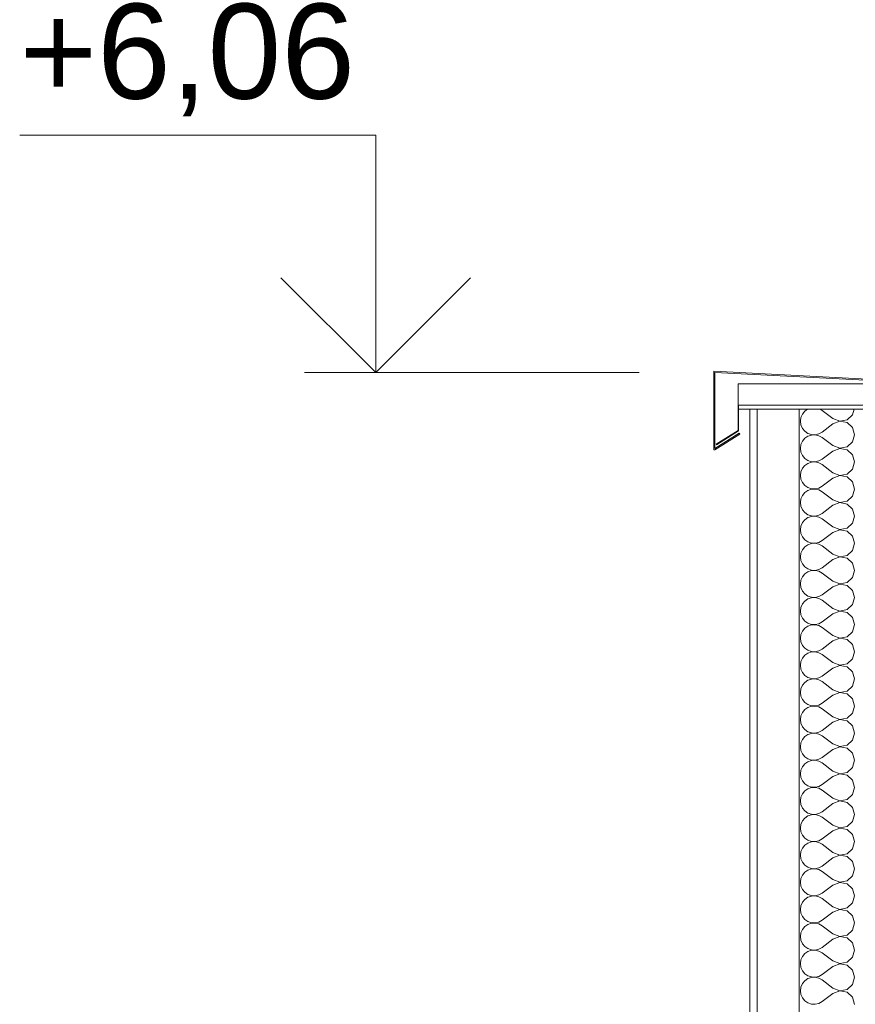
# Model space of a CAD drawing. Header units: millimetres. Extents: x -7244281 to -6598479, y 5719953 to 5938280.
# Tile 35 of 73: x -6718855 to -6716653, y 5732943 to 5735536. Entities that reach past the tile are written whole.
import ezdxf

# ---------------------------------------------------------------- set-up
doc = ezdxf.new("R2010")
doc.units = ezdxf.units.MM
doc.header["$MEASUREMENT"] = 0
doc.set_wipeout_variables(frame=1)
doc.linetypes.add('Wipeout_Contour', pattern=[1000, 0, -1000])
for name, color, linetype, lineweight in [('0_Ном._пера__1', 7, 'Continuous', 0), ('АР-Стены_внешние_.АР_Ном._пера__1', 7, 'Continuous', 0), ('АР-Чертеж-Размеры.АР_Ном._пера__1', 7, 'Continuous', 0)]:
    doc.layers.add(name, color=color, linetype=linetype, lineweight=lineweight)
doc.layers.add('АР-Стены_внешние_.АР', color=7, linetype='Continuous')
doc.layers.add('АР-Чертеж-Размеры.АР', color=7, linetype='Continuous')
doc.styles.add('РЎР“Р•РќР•Р\xa0Р\x98Р\xa0_РЎРўР\x98Р›Р¬_4', font='arial.ttf')

# ---------------------------------------------------------------- blocks, each defined once
blk = doc.blocks.new('*X88', base_point=(-6165324.7, 5728550))
at = {"layer": 'АР-Стены_внешние_.АР_Ном._пера__1', "color": 7, "linetype": 'Continuous', "lineweight": 0}
for p, q in [((-6716778.4, 5734510), (-6716785.8, 5734504.9)), ((-6716740.3, 5734507.1), (-6716745.5, 5734510)), ((-6716659.9, 5734495.5), (-6716655.8, 5734510)), ((-6716796.1, 5734488.3), (-6716797.4, 5734478.5)), ((-6716792.1, 5734497.3), (-6716796.1, 5734488.3)), ((-6716785.8, 5734504.9), (-6716792.1, 5734497.3)), ((-6716711.7, 5734485.7), (-6716740.3, 5734507.1)), ((-6716711.7, 5734485.7), (-6716693.5, 5734478.7)), ((-6716693.5, 5734478.7), (-6716674.3, 5734482.3)), ((-6716674.3, 5734482.3), (-6716659.9, 5734495.5)), ((-6716797.4, 5734478.5), (-6716796.1, 5734468.8)), ((-6716796.1, 5734468.8), (-6716792.1, 5734459.8)), ((-6716792.1, 5734459.8), (-6716785.8, 5734452.2)), ((-6716711.7, 5734471.4), (-6716740.3, 5734450)), ((-6716693.5, 5734478.4), (-6716711.7, 5734471.4)), ((-6716674.3, 5734474.8), (-6716693.5, 5734478.4)), ((-6716659.9, 5734461.6), (-6716674.3, 5734474.8)), ((-6716654.6, 5734442.8), (-6716659.9, 5734461.6)), ((-6716785.8, 5734433.5), (-6716792.1, 5734425.9)), ((-6716785.8, 5734452.2), (-6716777.7, 5734446.6)), ((-6716777.7, 5734439.1), (-6716785.8, 5734433.5)), ((-6716777.7, 5734446.6), (-6716768.4, 5734443.4)), ((-6716768.4, 5734442.2), (-6716777.7, 5734439.1)), ((-6716768.4, 5734443.4), (-6716758.5, 5734443)), ((-6716758.5, 5734442.7), (-6716768.4, 5734442.2)), ((-6716758.5, 5734443), (-6716748.9, 5734445.2)), ((-6716748.9, 5734440.4), (-6716758.5, 5734442.7)), ((-6716748.9, 5734445.2), (-6716740.3, 5734450)), ((-6716740.3, 5734435.7), (-6716748.9, 5734440.4)), ((-6716711.7, 5734414.3), (-6716740.3, 5734435.7)), ((-6716659.9, 5734424), (-6716654.6, 5734442.8)), ((-6716796.1, 5734416.9), (-6716797.4, 5734407.1)), ((-6716797.4, 5734407.1), (-6716796.1, 5734397.3)), ((-6716792.1, 5734425.9), (-6716796.1, 5734416.9)), ((-6716711.7, 5734414.3), (-6716693.5, 5734407.3)), ((-6716693.5, 5734407), (-6716711.7, 5734400)), ((-6716693.5, 5734407.3), (-6716674.3, 5734410.9)), ((-6716674.3, 5734403.3), (-6716693.5, 5734407)), ((-6716674.3, 5734410.9), (-6716659.9, 5734424)), ((-6716796.1, 5734397.3), (-6716792.1, 5734388.3)), ((-6716792.1, 5734388.3), (-6716785.8, 5734380.7)), ((-6716785.8, 5734380.7), (-6716777.7, 5734375.2)), ((-6716748.9, 5734373.8), (-6716740.3, 5734378.5)), ((-6716711.7, 5734400), (-6716740.3, 5734378.5)), ((-6716659.9, 5734390.2), (-6716674.3, 5734403.3)), ((-6716654.6, 5734371.4), (-6716659.9, 5734390.2)), ((-6716792.1, 5734354.5), (-6716796.1, 5734345.4)), ((-6716785.8, 5734362), (-6716792.1, 5734354.5)), ((-6716777.7, 5734367.6), (-6716785.8, 5734362)), ((-6716777.7, 5734375.2), (-6716768.4, 5734372)), ((-6716768.4, 5734370.8), (-6716777.7, 5734367.6)), ((-6716768.4, 5734372), (-6716758.5, 5734371.5)), ((-6716758.5, 5734371.3), (-6716768.4, 5734370.8)), ((-6716758.5, 5734371.5), (-6716748.9, 5734373.8)), ((-6716748.9, 5734369), (-6716758.5, 5734371.3)), ((-6716740.3, 5734364.3), (-6716748.9, 5734369)), ((-6716711.7, 5734342.8), (-6716740.3, 5734364.3)), ((-6716674.3, 5734339.5), (-6716659.9, 5734352.6)), ((-6716659.9, 5734352.6), (-6716654.6, 5734371.4)), ((-6716796.1, 5734345.4), (-6716797.4, 5734335.7)), ((-6716797.4, 5734335.7), (-6716796.1, 5734325.9)), ((-6716711.7, 5734328.5), (-6716740.3, 5734307.1)), ((-6716711.7, 5734342.8), (-6716693.5, 5734335.8)), ((-6716693.5, 5734335.5), (-6716711.7, 5734328.5)), ((-6716693.5, 5734335.8), (-6716674.3, 5734339.5)), ((-6716674.3, 5734331.9), (-6716693.5, 5734335.5)), ((-6716659.9, 5734318.7), (-6716674.3, 5734331.9)), ((-6716796.1, 5734325.9), (-6716792.1, 5734316.9)), ((-6716792.1, 5734316.9), (-6716785.8, 5734309.3)), ((-6716785.8, 5734309.3), (-6716777.7, 5734303.7)), ((-6716777.7, 5734303.7), (-6716768.4, 5734300.6)), ((-6716768.4, 5734300.6), (-6716758.5, 5734300.1)), ((-6716758.5, 5734300.1), (-6716748.9, 5734302.3)), ((-6716748.9, 5734302.3), (-6716740.3, 5734307.1)), ((-6716654.6, 5734300), (-6716659.9, 5734318.7)), ((-6716792.1, 5734283), (-6716796.1, 5734274)), ((-6716785.8, 5734290.6), (-6716792.1, 5734283)), ((-6716777.7, 5734296.2), (-6716785.8, 5734290.6)), ((-6716768.4, 5734299.3), (-6716777.7, 5734296.2)), ((-6716758.5, 5734299.8), (-6716768.4, 5734299.3)), ((-6716748.9, 5734297.6), (-6716758.5, 5734299.8)), ((-6716740.3, 5734292.8), (-6716748.9, 5734297.6)), ((-6716711.7, 5734271.4), (-6716740.3, 5734292.8)), ((-6716674.3, 5734268), (-6716659.9, 5734281.2)), ((-6716659.9, 5734281.2), (-6716654.6, 5734300)), ((-6716796.1, 5734274), (-6716797.4, 5734264.3)), ((-6716797.4, 5734264.3), (-6716796.1, 5734254.5)), ((-6716796.1, 5734254.5), (-6716792.1, 5734245.5)), ((-6716711.7, 5734257.1), (-6716740.3, 5734235.7)), ((-6716711.7, 5734271.4), (-6716693.5, 5734264.4)), ((-6716693.5, 5734264.1), (-6716711.7, 5734257.1)), ((-6716693.5, 5734264.4), (-6716674.3, 5734268)), ((-6716674.3, 5734260.5), (-6716693.5, 5734264.1)), ((-6716659.9, 5734247.3), (-6716674.3, 5734260.5)), ((-6716792.1, 5734245.5), (-6716785.8, 5734237.9)), ((-6716785.8, 5734237.9), (-6716777.7, 5734232.3)), ((-6716777.7, 5734224.8), (-6716785.8, 5734219.2)), ((-6716777.7, 5734232.3), (-6716768.4, 5734229.2)), ((-6716768.4, 5734227.9), (-6716777.7, 5734224.8)), ((-6716768.4, 5734229.2), (-6716758.5, 5734228.7)), ((-6716758.5, 5734228.4), (-6716768.4, 5734227.9)), ((-6716758.5, 5734228.7), (-6716748.9, 5734230.9)), ((-6716748.9, 5734226.2), (-6716758.5, 5734228.4)), ((-6716748.9, 5734230.9), (-6716740.3, 5734235.7)), ((-6716740.3, 5734221.4), (-6716748.9, 5734226.2)), ((-6716654.6, 5734228.5), (-6716659.9, 5734247.3)), ((-6716659.9, 5734209.8), (-6716654.6, 5734228.5)), ((-6716796.1, 5734202.6), (-6716797.4, 5734192.8)), ((-6716792.1, 5734211.6), (-6716796.1, 5734202.6)), ((-6716785.8, 5734219.2), (-6716792.1, 5734211.6)), ((-6716711.7, 5734200), (-6716740.3, 5734221.4)), ((-6716711.7, 5734200), (-6716693.5, 5734193)), ((-6716693.5, 5734193), (-6716674.3, 5734196.6)), ((-6716674.3, 5734196.6), (-6716659.9, 5734209.8)), ((-6716797.4, 5734192.8), (-6716796.1, 5734183.1)), ((-6716796.1, 5734183.1), (-6716792.1, 5734174)), ((-6716792.1, 5734174), (-6716785.8, 5734166.5)), ((-6716711.7, 5734185.7), (-6716740.3, 5734164.3)), ((-6716693.5, 5734192.7), (-6716711.7, 5734185.7)), ((-6716674.3, 5734189.1), (-6716693.5, 5734192.7)), ((-6716659.9, 5734175.9), (-6716674.3, 5734189.1)), ((-6716654.6, 5734157.1), (-6716659.9, 5734175.9)), ((-6716785.8, 5734147.8), (-6716792.1, 5734140.2)), ((-6716785.8, 5734166.5), (-6716777.7, 5734160.9)), ((-6716777.7, 5734153.3), (-6716785.8, 5734147.8)), ((-6716777.7, 5734160.9), (-6716768.4, 5734157.7)), ((-6716768.4, 5734156.5), (-6716777.7, 5734153.3)), ((-6716768.4, 5734157.7), (-6716758.5, 5734157.3)), ((-6716758.5, 5734157), (-6716768.4, 5734156.5)), ((-6716758.5, 5734157.3), (-6716748.9, 5734159.5)), ((-6716748.9, 5734154.7), (-6716758.5, 5734157)), ((-6716748.9, 5734159.5), (-6716740.3, 5734164.3)), ((-6716740.3, 5734150), (-6716748.9, 5734154.7)), ((-6716711.7, 5734128.5), (-6716740.3, 5734150)), ((-6716659.9, 5734138.3), (-6716654.6, 5734157.1)), ((-6716796.1, 5734131.2), (-6716797.4, 5734121.4)), ((-6716797.4, 5734121.4), (-6716796.1, 5734111.6)), ((-6716792.1, 5734140.2), (-6716796.1, 5734131.2)), ((-6716711.7, 5734128.5), (-6716693.5, 5734121.5)), ((-6716693.5, 5734121.3), (-6716711.7, 5734114.3)), ((-6716693.5, 5734121.5), (-6716674.3, 5734125.2)), ((-6716674.3, 5734117.6), (-6716693.5, 5734121.3)), ((-6716674.3, 5734125.2), (-6716659.9, 5734138.3)), ((-6716796.1, 5734111.6), (-6716792.1, 5734102.6)), ((-6716792.1, 5734102.6), (-6716785.8, 5734095)), ((-6716785.8, 5734095), (-6716777.7, 5734089.5)), ((-6716748.9, 5734088.1), (-6716740.3, 5734092.8)), ((-6716711.7, 5734114.3), (-6716740.3, 5734092.8)), ((-6716659.9, 5734104.5), (-6716674.3, 5734117.6)), ((-6716654.6, 5734085.7), (-6716659.9, 5734104.5)), ((-6716792.1, 5734068.7), (-6716796.1, 5734059.7)), ((-6716785.8, 5734076.3), (-6716792.1, 5734068.7)), ((-6716777.7, 5734081.9), (-6716785.8, 5734076.3)), ((-6716777.7, 5734089.5), (-6716768.4, 5734086.3)), ((-6716768.4, 5734085.1), (-6716777.7, 5734081.9)), ((-6716768.4, 5734086.3), (-6716758.5, 5734085.8)), ((-6716758.5, 5734085.5), (-6716768.4, 5734085.1)), ((-6716758.5, 5734085.8), (-6716748.9, 5734088.1)), ((-6716748.9, 5734083.3), (-6716758.5, 5734085.5)), ((-6716740.3, 5734078.5), (-6716748.9, 5734083.3)), ((-6716711.7, 5734057.1), (-6716740.3, 5734078.5)), ((-6716674.3, 5734053.7), (-6716659.9, 5734066.9)), ((-6716659.9, 5734066.9), (-6716654.6, 5734085.7)), ((-6716796.1, 5734059.7), (-6716797.4, 5734050)), ((-6716797.4, 5734050), (-6716796.1, 5734040.2)), ((-6716711.7, 5734042.8), (-6716740.3, 5734021.4)), ((-6716711.7, 5734057.1), (-6716693.5, 5734050.1)), ((-6716693.5, 5734049.8), (-6716711.7, 5734042.8)), ((-6716693.5, 5734050.1), (-6716674.3, 5734053.7)), ((-6716674.3, 5734046.2), (-6716693.5, 5734049.8)), ((-6716659.9, 5734033), (-6716674.3, 5734046.2)), ((-6716796.1, 5734040.2), (-6716792.1, 5734031.2)), ((-6716792.1, 5734031.2), (-6716785.8, 5734023.6)), ((-6716785.8, 5734023.6), (-6716777.7, 5734018)), ((-6716777.7, 5734018), (-6716768.4, 5734014.9)), ((-6716768.4, 5734014.9), (-6716758.5, 5734014.4)), ((-6716758.5, 5734014.4), (-6716748.9, 5734016.6)), ((-6716748.9, 5734016.6), (-6716740.3, 5734021.4)), ((-6716654.6, 5734014.3), (-6716659.9, 5734033)), ((-6716792.1, 5733997.3), (-6716796.1, 5733988.3)), ((-6716785.8, 5734004.9), (-6716792.1, 5733997.3)), ((-6716777.7, 5734010.5), (-6716785.8, 5734004.9)), ((-6716768.4, 5734013.6), (-6716777.7, 5734010.5)), ((-6716758.5, 5734014.1), (-6716768.4, 5734013.6)), ((-6716748.9, 5734011.9), (-6716758.5, 5734014.1)), ((-6716740.3, 5734007.1), (-6716748.9, 5734011.9)), ((-6716711.7, 5733985.7), (-6716740.3, 5734007.1)), ((-6716674.3, 5733982.3), (-6716659.9, 5733995.5)), ((-6716659.9, 5733995.5), (-6716654.6, 5734014.3)), ((-6716796.1, 5733988.3), (-6716797.4, 5733978.5)), ((-6716797.4, 5733978.5), (-6716796.1, 5733968.8)), ((-6716796.1, 5733968.8), (-6716792.1, 5733959.8)), ((-6716711.7, 5733971.4), (-6716740.3, 5733950)), ((-6716711.7, 5733985.7), (-6716693.5, 5733978.7)), ((-6716693.5, 5733978.4), (-6716711.7, 5733971.4)), ((-6716693.5, 5733978.7), (-6716674.3, 5733982.3)), ((-6716674.3, 5733974.8), (-6716693.5, 5733978.4)), ((-6716659.9, 5733961.6), (-6716674.3, 5733974.8)), ((-6716792.1, 5733959.8), (-6716785.8, 5733952.2)), ((-6716785.8, 5733952.2), (-6716777.7, 5733946.6)), ((-6716777.7, 5733939.1), (-6716785.8, 5733933.5)), ((-6716777.7, 5733946.6), (-6716768.4, 5733943.4)), ((-6716768.4, 5733942.2), (-6716777.7, 5733939.1)), ((-6716768.4, 5733943.4), (-6716758.5, 5733943)), ((-6716758.5, 5733942.7), (-6716768.4, 5733942.2)), ((-6716758.5, 5733943), (-6716748.9, 5733945.2)), ((-6716748.9, 5733940.4), (-6716758.5, 5733942.7)), ((-6716748.9, 5733945.2), (-6716740.3, 5733950)), ((-6716740.3, 5733935.7), (-6716748.9, 5733940.4)), ((-6716654.6, 5733942.8), (-6716659.9, 5733961.6)), ((-6716659.9, 5733924), (-6716654.6, 5733942.8)), ((-6716796.1, 5733916.9), (-6716797.4, 5733907.1)), ((-6716792.1, 5733925.9), (-6716796.1, 5733916.9)), ((-6716785.8, 5733933.5), (-6716792.1, 5733925.9)), ((-6716711.7, 5733914.3), (-6716740.3, 5733935.7)), ((-6716711.7, 5733914.3), (-6716693.5, 5733907.3)), ((-6716674.3, 5733910.9), (-6716659.9, 5733924)), ((-6716797.4, 5733907.1), (-6716796.1, 5733897.3)), ((-6716796.1, 5733897.3), (-6716792.1, 5733888.3)), ((-6716792.1, 5733888.3), (-6716785.8, 5733880.7)), ((-6716711.7, 5733900), (-6716740.3, 5733878.5)), ((-6716693.5, 5733907), (-6716711.7, 5733900)), ((-6716693.5, 5733907.3), (-6716674.3, 5733910.9)), ((-6716674.3, 5733903.3), (-6716693.5, 5733907)), ((-6716659.9, 5733890.2), (-6716674.3, 5733903.3)), ((-6716654.6, 5733871.4), (-6716659.9, 5733890.2)), ((-6716785.8, 5733862), (-6716792.1, 5733854.5)), ((-6716785.8, 5733880.7), (-6716777.7, 5733875.2)), ((-6716777.7, 5733867.6), (-6716785.8, 5733862)), ((-6716777.7, 5733875.2), (-6716768.4, 5733872)), ((-6716768.4, 5733870.8), (-6716777.7, 5733867.6)), ((-6716768.4, 5733872), (-6716758.5, 5733871.5)), ((-6716758.5, 5733871.3), (-6716768.4, 5733870.8)), ((-6716758.5, 5733871.5), (-6716748.9, 5733873.8)), ((-6716748.9, 5733869), (-6716758.5, 5733871.3)), ((-6716748.9, 5733873.8), (-6716740.3, 5733878.5)), ((-6716740.3, 5733864.3), (-6716748.9, 5733869)), ((-6716711.7, 5733842.8), (-6716740.3, 5733864.3)), ((-6716659.9, 5733852.6), (-6716654.6, 5733871.4)), ((-6716796.1, 5733845.4), (-6716797.4, 5733835.7)), ((-6716797.4, 5733835.7), (-6716796.1, 5733825.9)), ((-6716792.1, 5733854.5), (-6716796.1, 5733845.4)), ((-6716711.7, 5733842.8), (-6716693.5, 5733835.8)), ((-6716693.5, 5733835.5), (-6716711.7, 5733828.5)), ((-6716693.5, 5733835.8), (-6716674.3, 5733839.5)), ((-6716674.3, 5733831.9), (-6716693.5, 5733835.5)), ((-6716674.3, 5733839.5), (-6716659.9, 5733852.6)), ((-6716796.1, 5733825.9), (-6716792.1, 5733816.9)), ((-6716792.1, 5733816.9), (-6716785.8, 5733809.3)), ((-6716785.8, 5733809.3), (-6716777.7, 5733803.7)), ((-6716711.7, 5733828.5), (-6716740.3, 5733807.1)), ((-6716659.9, 5733818.7), (-6716674.3, 5733831.9)), ((-6716654.6, 5733800), (-6716659.9, 5733818.7)), ((-6716792.1, 5733783), (-6716796.1, 5733774)), ((-6716785.8, 5733790.6), (-6716792.1, 5733783)), ((-6716777.7, 5733796.2), (-6716785.8, 5733790.6)), ((-6716777.7, 5733803.7), (-6716768.4, 5733800.6)), ((-6716768.4, 5733799.3), (-6716777.7, 5733796.2)), ((-6716768.4, 5733800.6), (-6716758.5, 5733800.1)), ((-6716758.5, 5733799.8), (-6716768.4, 5733799.3)), ((-6716758.5, 5733800.1), (-6716748.9, 5733802.3)), ((-6716748.9, 5733797.6), (-6716758.5, 5733799.8)), ((-6716748.9, 5733802.3), (-6716740.3, 5733807.1)), ((-6716740.3, 5733792.8), (-6716748.9, 5733797.6)), ((-6716711.7, 5733771.4), (-6716740.3, 5733792.8)), ((-6716659.9, 5733781.2), (-6716654.6, 5733800)), ((-6716796.1, 5733774), (-6716797.4, 5733764.3)), ((-6716797.4, 5733764.3), (-6716796.1, 5733754.5)), ((-6716711.7, 5733757.1), (-6716740.3, 5733735.7)), ((-6716711.7, 5733771.4), (-6716693.5, 5733764.4)), ((-6716693.5, 5733764.1), (-6716711.7, 5733757.1)), ((-6716693.5, 5733764.4), (-6716674.3, 5733768)), ((-6716674.3, 5733760.5), (-6716693.5, 5733764.1)), ((-6716674.3, 5733768), (-6716659.9, 5733781.2)), ((-6716659.9, 5733747.3), (-6716674.3, 5733760.5)), ((-6716796.1, 5733754.5), (-6716792.1, 5733745.5)), ((-6716792.1, 5733745.5), (-6716785.8, 5733737.9)), ((-6716785.8, 5733737.9), (-6716777.7, 5733732.3)), ((-6716777.7, 5733732.3), (-6716768.4, 5733729.2)), ((-6716758.5, 5733728.7), (-6716748.9, 5733730.9)), ((-6716748.9, 5733730.9), (-6716740.3, 5733735.7)), ((-6716654.6, 5733728.5), (-6716659.9, 5733747.3)), ((-6716792.1, 5733711.6), (-6716796.1, 5733702.6)), ((-6716785.8, 5733719.2), (-6716792.1, 5733711.6)), ((-6716777.7, 5733724.8), (-6716785.8, 5733719.2)), ((-6716768.4, 5733727.9), (-6716777.7, 5733724.8)), ((-6716768.4, 5733729.2), (-6716758.5, 5733728.7)), ((-6716758.5, 5733728.4), (-6716768.4, 5733727.9)), ((-6716748.9, 5733726.2), (-6716758.5, 5733728.4)), ((-6716740.3, 5733721.4), (-6716748.9, 5733726.2)), ((-6716711.7, 5733700), (-6716740.3, 5733721.4)), ((-6716674.3, 5733696.6), (-6716659.9, 5733709.8)), ((-6716659.9, 5733709.8), (-6716654.6, 5733728.5)), ((-6716796.1, 5733702.6), (-6716797.4, 5733692.8)), ((-6716797.4, 5733692.8), (-6716796.1, 5733683.1)), ((-6716796.1, 5733683.1), (-6716792.1, 5733674)), ((-6716711.7, 5733685.7), (-6716740.3, 5733664.3)), ((-6716711.7, 5733700), (-6716693.5, 5733693)), ((-6716693.5, 5733692.7), (-6716711.7, 5733685.7)), ((-6716693.5, 5733693), (-6716674.3, 5733696.6)), ((-6716674.3, 5733689.1), (-6716693.5, 5733692.7)), ((-6716659.9, 5733675.9), (-6716674.3, 5733689.1)), ((-6716792.1, 5733674), (-6716785.8, 5733666.5)), ((-6716785.8, 5733666.5), (-6716777.7, 5733660.9)), ((-6716777.7, 5733653.3), (-6716785.8, 5733647.8)), ((-6716777.7, 5733660.9), (-6716768.4, 5733657.7)), ((-6716768.4, 5733656.5), (-6716777.7, 5733653.3)), ((-6716768.4, 5733657.7), (-6716758.5, 5733657.3)), ((-6716758.5, 5733657), (-6716768.4, 5733656.5)), ((-6716758.5, 5733657.3), (-6716748.9, 5733659.5)), ((-6716748.9, 5733654.7), (-6716758.5, 5733657)), ((-6716748.9, 5733659.5), (-6716740.3, 5733664.3)), ((-6716740.3, 5733650), (-6716748.9, 5733654.7)), ((-6716654.6, 5733657.1), (-6716659.9, 5733675.9)), ((-6716659.9, 5733638.3), (-6716654.6, 5733657.1)), ((-6716796.1, 5733631.2), (-6716797.4, 5733621.4)), ((-6716792.1, 5733640.2), (-6716796.1, 5733631.2)), ((-6716785.8, 5733647.8), (-6716792.1, 5733640.2)), ((-6716711.7, 5733628.5), (-6716740.3, 5733650)), ((-6716711.7, 5733628.5), (-6716693.5, 5733621.5)), ((-6716674.3, 5733625.2), (-6716659.9, 5733638.3)), ((-6716797.4, 5733621.4), (-6716796.1, 5733611.6)), ((-6716796.1, 5733611.6), (-6716792.1, 5733602.6)), ((-6716792.1, 5733602.6), (-6716785.8, 5733595)), ((-6716711.7, 5733614.3), (-6716740.3, 5733592.8)), ((-6716693.5, 5733621.3), (-6716711.7, 5733614.3)), ((-6716693.5, 5733621.5), (-6716674.3, 5733625.2)), ((-6716674.3, 5733617.6), (-6716693.5, 5733621.3)), ((-6716659.9, 5733604.5), (-6716674.3, 5733617.6)), ((-6716654.6, 5733585.7), (-6716659.9, 5733604.5)), ((-6716785.8, 5733576.3), (-6716792.1, 5733568.7)), ((-6716785.8, 5733595), (-6716777.7, 5733589.5)), ((-6716777.7, 5733581.9), (-6716785.8, 5733576.3)), ((-6716777.7, 5733589.5), (-6716768.4, 5733586.3)), ((-6716768.4, 5733585.1), (-6716777.7, 5733581.9)), ((-6716768.4, 5733586.3), (-6716758.5, 5733585.8)), ((-6716758.5, 5733585.5), (-6716768.4, 5733585.1)), ((-6716758.5, 5733585.8), (-6716748.9, 5733588.1)), ((-6716748.9, 5733583.3), (-6716758.5, 5733585.5)), ((-6716748.9, 5733588.1), (-6716740.3, 5733592.8)), ((-6716740.3, 5733578.5), (-6716748.9, 5733583.3)), ((-6716711.7, 5733557.1), (-6716740.3, 5733578.5)), ((-6716659.9, 5733566.9), (-6716654.6, 5733585.7)), ((-6716796.1, 5733559.7), (-6716797.4, 5733550)), ((-6716797.4, 5733550), (-6716796.1, 5733540.2)), ((-6716792.1, 5733568.7), (-6716796.1, 5733559.7)), ((-6716711.7, 5733557.1), (-6716693.5, 5733550.1)), ((-6716693.5, 5733549.8), (-6716711.7, 5733542.8)), ((-6716693.5, 5733550.1), (-6716674.3, 5733553.7)), ((-6716674.3, 5733546.2), (-6716693.5, 5733549.8)), ((-6716674.3, 5733553.7), (-6716659.9, 5733566.9)), ((-6716796.1, 5733540.2), (-6716792.1, 5733531.2)), ((-6716792.1, 5733531.2), (-6716785.8, 5733523.6)), ((-6716785.8, 5733523.6), (-6716777.7, 5733518)), ((-6716711.7, 5733542.8), (-6716740.3, 5733521.4)), ((-6716659.9, 5733533), (-6716674.3, 5733546.2)), ((-6716654.6, 5733514.3), (-6716659.9, 5733533)), ((-6716792.1, 5733497.3), (-6716796.1, 5733488.3)), ((-6716785.8, 5733504.9), (-6716792.1, 5733497.3)), ((-6716777.7, 5733510.5), (-6716785.8, 5733504.9)), ((-6716777.7, 5733518), (-6716768.4, 5733514.9)), ((-6716768.4, 5733513.6), (-6716777.7, 5733510.5)), ((-6716768.4, 5733514.9), (-6716758.5, 5733514.4)), ((-6716758.5, 5733514.1), (-6716768.4, 5733513.6)), ((-6716758.5, 5733514.4), (-6716748.9, 5733516.6)), ((-6716748.9, 5733511.9), (-6716758.5, 5733514.1)), ((-6716748.9, 5733516.6), (-6716740.3, 5733521.4)), ((-6716740.3, 5733507.1), (-6716748.9, 5733511.9)), ((-6716711.7, 5733485.7), (-6716740.3, 5733507.1)), ((-6716659.9, 5733495.5), (-6716654.6, 5733514.3)), ((-6716796.1, 5733488.3), (-6716797.4, 5733478.5)), ((-6716797.4, 5733478.5), (-6716796.1, 5733468.8)), ((-6716711.7, 5733471.4), (-6716740.3, 5733450)), ((-6716711.7, 5733485.7), (-6716693.5, 5733478.7)), ((-6716693.5, 5733478.4), (-6716711.7, 5733471.4)), ((-6716693.5, 5733478.7), (-6716674.3, 5733482.3)), ((-6716674.3, 5733474.8), (-6716693.5, 5733478.4)), ((-6716674.3, 5733482.3), (-6716659.9, 5733495.5)), ((-6716659.9, 5733461.6), (-6716674.3, 5733474.8)), ((-6716796.1, 5733468.8), (-6716792.1, 5733459.8)), ((-6716792.1, 5733459.8), (-6716785.8, 5733452.2)), ((-6716785.8, 5733452.2), (-6716777.7, 5733446.6)), ((-6716777.7, 5733446.6), (-6716768.4, 5733443.4)), ((-6716758.5, 5733443), (-6716748.9, 5733445.2)), ((-6716748.9, 5733445.2), (-6716740.3, 5733450)), ((-6716654.6, 5733442.8), (-6716659.9, 5733461.6)), ((-6716792.1, 5733425.9), (-6716796.1, 5733416.9)), ((-6716785.8, 5733433.5), (-6716792.1, 5733425.9)), ((-6716777.7, 5733439.1), (-6716785.8, 5733433.5)), ((-6716768.4, 5733442.2), (-6716777.7, 5733439.1)), ((-6716768.4, 5733443.4), (-6716758.5, 5733443)), ((-6716758.5, 5733442.7), (-6716768.4, 5733442.2)), ((-6716748.9, 5733440.4), (-6716758.5, 5733442.7)), ((-6716740.3, 5733435.7), (-6716748.9, 5733440.4)), ((-6716711.7, 5733414.3), (-6716740.3, 5733435.7)), ((-6716674.3, 5733410.9), (-6716659.9, 5733424)), ((-6716659.9, 5733424), (-6716654.6, 5733442.8)), ((-6716796.1, 5733416.9), (-6716797.4, 5733407.1)), ((-6716797.4, 5733407.1), (-6716796.1, 5733397.3)), ((-6716796.1, 5733397.3), (-6716792.1, 5733388.3)), ((-6716711.7, 5733400), (-6716740.3, 5733378.5)), ((-6716711.7, 5733414.3), (-6716693.5, 5733407.3)), ((-6716693.5, 5733407), (-6716711.7, 5733400)), ((-6716693.5, 5733407.3), (-6716674.3, 5733410.9)), ((-6716674.3, 5733403.3), (-6716693.5, 5733407)), ((-6716659.9, 5733390.2), (-6716674.3, 5733403.3)), ((-6716792.1, 5733388.3), (-6716785.8, 5733380.7)), ((-6716785.8, 5733380.7), (-6716777.7, 5733375.2)), ((-6716777.7, 5733367.6), (-6716785.8, 5733362)), ((-6716777.7, 5733375.2), (-6716768.4, 5733372)), ((-6716768.4, 5733370.8), (-6716777.7, 5733367.6)), ((-6716768.4, 5733372), (-6716758.5, 5733371.5)), ((-6716758.5, 5733371.3), (-6716768.4, 5733370.8)), ((-6716758.5, 5733371.5), (-6716748.9, 5733373.8)), ((-6716748.9, 5733369), (-6716758.5, 5733371.3)), ((-6716748.9, 5733373.8), (-6716740.3, 5733378.5)), ((-6716740.3, 5733364.3), (-6716748.9, 5733369)), ((-6716654.6, 5733371.4), (-6716659.9, 5733390.2)), ((-6716659.9, 5733352.6), (-6716654.6, 5733371.4)), ((-6716796.1, 5733345.4), (-6716797.4, 5733335.7)), ((-6716792.1, 5733354.5), (-6716796.1, 5733345.4)), ((-6716785.8, 5733362), (-6716792.1, 5733354.5)), ((-6716711.7, 5733342.8), (-6716740.3, 5733364.3)), ((-6716711.7, 5733342.8), (-6716693.5, 5733335.8)), ((-6716674.3, 5733339.5), (-6716659.9, 5733352.6)), ((-6716797.4, 5733335.7), (-6716796.1, 5733325.9)), ((-6716796.1, 5733325.9), (-6716792.1, 5733316.9)), ((-6716792.1, 5733316.9), (-6716785.8, 5733309.3)), ((-6716711.7, 5733328.5), (-6716740.3, 5733307.1)), ((-6716693.5, 5733335.5), (-6716711.7, 5733328.5)), ((-6716693.5, 5733335.8), (-6716674.3, 5733339.5)), ((-6716674.3, 5733331.9), (-6716693.5, 5733335.5)), ((-6716659.9, 5733318.7), (-6716674.3, 5733331.9)), ((-6716654.6, 5733300), (-6716659.9, 5733318.7)), ((-6716785.8, 5733290.6), (-6716792.1, 5733283)), ((-6716785.8, 5733309.3), (-6716777.7, 5733303.7)), ((-6716777.7, 5733296.2), (-6716785.8, 5733290.6)), ((-6716777.7, 5733303.7), (-6716768.4, 5733300.6)), ((-6716768.4, 5733299.3), (-6716777.7, 5733296.2)), ((-6716768.4, 5733300.6), (-6716758.5, 5733300.1)), ((-6716758.5, 5733299.8), (-6716768.4, 5733299.3)), ((-6716758.5, 5733300.1), (-6716748.9, 5733302.3)), ((-6716748.9, 5733297.6), (-6716758.5, 5733299.8)), ((-6716748.9, 5733302.3), (-6716740.3, 5733307.1)), ((-6716740.3, 5733292.8), (-6716748.9, 5733297.6)), ((-6716711.7, 5733271.4), (-6716740.3, 5733292.8)), ((-6716659.9, 5733281.2), (-6716654.6, 5733300)), ((-6716796.1, 5733274), (-6716797.4, 5733264.3)), ((-6716797.4, 5733264.3), (-6716796.1, 5733254.5)), ((-6716792.1, 5733283), (-6716796.1, 5733274)), ((-6716711.7, 5733271.4), (-6716693.5, 5733264.4)), ((-6716693.5, 5733264.1), (-6716711.7, 5733257.1)), ((-6716693.5, 5733264.4), (-6716674.3, 5733268)), ((-6716674.3, 5733260.5), (-6716693.5, 5733264.1)), ((-6716674.3, 5733268), (-6716659.9, 5733281.2)), ((-6716796.1, 5733254.5), (-6716792.1, 5733245.5)), ((-6716792.1, 5733245.5), (-6716785.8, 5733237.9)), ((-6716785.8, 5733237.9), (-6716777.7, 5733232.3)), ((-6716711.7, 5733257.1), (-6716740.3, 5733235.7)), ((-6716659.9, 5733247.3), (-6716674.3, 5733260.5)), ((-6716654.6, 5733228.5), (-6716659.9, 5733247.3)), ((-6716792.1, 5733211.6), (-6716796.1, 5733202.6)), ((-6716785.8, 5733219.2), (-6716792.1, 5733211.6)), ((-6716777.7, 5733224.8), (-6716785.8, 5733219.2)), ((-6716777.7, 5733232.3), (-6716768.4, 5733229.2)), ((-6716768.4, 5733227.9), (-6716777.7, 5733224.8)), ((-6716768.4, 5733229.2), (-6716758.5, 5733228.7)), ((-6716758.5, 5733228.4), (-6716768.4, 5733227.9)), ((-6716758.5, 5733228.7), (-6716748.9, 5733230.9)), ((-6716748.9, 5733226.2), (-6716758.5, 5733228.4)), ((-6716748.9, 5733230.9), (-6716740.3, 5733235.7)), ((-6716740.3, 5733221.4), (-6716748.9, 5733226.2)), ((-6716711.7, 5733200), (-6716740.3, 5733221.4)), ((-6716659.9, 5733209.8), (-6716654.6, 5733228.5)), ((-6716796.1, 5733202.6), (-6716797.4, 5733192.8)), ((-6716797.4, 5733192.8), (-6716796.1, 5733183.1)), ((-6716711.7, 5733185.7), (-6716740.3, 5733164.3)), ((-6716711.7, 5733200), (-6716693.5, 5733193)), ((-6716693.5, 5733192.7), (-6716711.7, 5733185.7)), ((-6716693.5, 5733193), (-6716674.3, 5733196.6)), ((-6716674.3, 5733189.1), (-6716693.5, 5733192.7)), ((-6716674.3, 5733196.6), (-6716659.9, 5733209.8)), ((-6716659.9, 5733175.9), (-6716674.3, 5733189.1)), ((-6716796.1, 5733183.1), (-6716792.1, 5733174)), ((-6716792.1, 5733174), (-6716785.8, 5733166.5)), ((-6716785.8, 5733166.5), (-6716777.7, 5733160.9)), ((-6716777.7, 5733160.9), (-6716768.4, 5733157.7)), ((-6716758.5, 5733157.3), (-6716748.9, 5733159.5)), ((-6716748.9, 5733159.5), (-6716740.3, 5733164.3)), ((-6716654.6, 5733157.1), (-6716659.9, 5733175.9)), ((-6716792.1, 5733140.2), (-6716796.1, 5733131.2)), ((-6716785.8, 5733147.8), (-6716792.1, 5733140.2)), ((-6716777.7, 5733153.3), (-6716785.8, 5733147.8)), ((-6716768.4, 5733156.5), (-6716777.7, 5733153.3)), ((-6716768.4, 5733157.7), (-6716758.5, 5733157.3)), ((-6716758.5, 5733157), (-6716768.4, 5733156.5)), ((-6716748.9, 5733154.7), (-6716758.5, 5733157)), ((-6716740.3, 5733150), (-6716748.9, 5733154.7)), ((-6716711.7, 5733128.5), (-6716740.3, 5733150)), ((-6716674.3, 5733125.2), (-6716659.9, 5733138.3)), ((-6716659.9, 5733138.3), (-6716654.6, 5733157.1)), ((-6716796.1, 5733131.2), (-6716797.4, 5733121.4)), ((-6716797.4, 5733121.4), (-6716796.1, 5733111.6)), ((-6716796.1, 5733111.6), (-6716792.1, 5733102.6)), ((-6716711.7, 5733114.3), (-6716740.3, 5733092.8)), ((-6716711.7, 5733128.5), (-6716693.5, 5733121.5)), ((-6716693.5, 5733121.3), (-6716711.7, 5733114.3)), ((-6716693.5, 5733121.5), (-6716674.3, 5733125.2)), ((-6716674.3, 5733117.6), (-6716693.5, 5733121.3)), ((-6716659.9, 5733104.5), (-6716674.3, 5733117.6)), ((-6716792.1, 5733102.6), (-6716785.8, 5733095)), ((-6716785.8, 5733095), (-6716777.7, 5733089.5)), ((-6716777.7, 5733081.9), (-6716785.8, 5733076.3)), ((-6716777.7, 5733089.5), (-6716768.4, 5733086.3)), ((-6716768.4, 5733085.1), (-6716777.7, 5733081.9)), ((-6716768.4, 5733086.3), (-6716758.5, 5733085.8)), ((-6716758.5, 5733085.5), (-6716768.4, 5733085.1)), ((-6716758.5, 5733085.8), (-6716748.9, 5733088.1)), ((-6716748.9, 5733083.3), (-6716758.5, 5733085.5)), ((-6716748.9, 5733088.1), (-6716740.3, 5733092.8)), ((-6716740.3, 5733078.5), (-6716748.9, 5733083.3)), ((-6716654.6, 5733085.7), (-6716659.9, 5733104.5)), ((-6716659.9, 5733066.9), (-6716654.6, 5733085.7)), ((-6716796.1, 5733059.7), (-6716797.4, 5733050)), ((-6716792.1, 5733068.7), (-6716796.1, 5733059.7)), ((-6716785.8, 5733076.3), (-6716792.1, 5733068.7)), ((-6716711.7, 5733057.1), (-6716740.3, 5733078.5)), ((-6716711.7, 5733057.1), (-6716693.5, 5733050.1)), ((-6716674.3, 5733053.7), (-6716659.9, 5733066.9)), ((-6716797.4, 5733050), (-6716796.1, 5733040.2)), ((-6716796.1, 5733040.2), (-6716792.1, 5733031.2)), ((-6716792.1, 5733031.2), (-6716785.8, 5733023.6)), ((-6716711.7, 5733042.8), (-6716740.3, 5733021.4)), ((-6716693.5, 5733049.8), (-6716711.7, 5733042.8)), ((-6716693.5, 5733050.1), (-6716674.3, 5733053.7)), ((-6716674.3, 5733046.2), (-6716693.5, 5733049.8)), ((-6716659.9, 5733033), (-6716674.3, 5733046.2)), ((-6716654.6, 5733014.3), (-6716659.9, 5733033)), ((-6716785.8, 5733004.9), (-6716792.1, 5732997.3)), ((-6716785.8, 5733023.6), (-6716777.7, 5733018)), ((-6716777.7, 5733010.5), (-6716785.8, 5733004.9)), ((-6716777.7, 5733018), (-6716768.4, 5733014.9)), ((-6716768.4, 5733013.6), (-6716777.7, 5733010.5)), ((-6716768.4, 5733014.9), (-6716758.5, 5733014.4)), ((-6716758.5, 5733014.1), (-6716768.4, 5733013.6)), ((-6716758.5, 5733014.4), (-6716748.9, 5733016.6)), ((-6716748.9, 5733011.9), (-6716758.5, 5733014.1)), ((-6716748.9, 5733016.6), (-6716740.3, 5733021.4)), ((-6716740.3, 5733007.1), (-6716748.9, 5733011.9)), ((-6716711.7, 5732985.7), (-6716740.3, 5733007.1)), ((-6716659.9, 5732995.5), (-6716654.6, 5733014.3)), ((-6716796.1, 5732988.3), (-6716797.4, 5732978.5)), ((-6716797.4, 5732978.5), (-6716796.1, 5732968.8)), ((-6716792.1, 5732997.3), (-6716796.1, 5732988.3)), ((-6716711.7, 5732985.7), (-6716693.5, 5732978.7)), ((-6716693.5, 5732978.4), (-6716711.7, 5732971.4)), ((-6716693.5, 5732978.7), (-6716674.3, 5732982.3)), ((-6716674.3, 5732974.8), (-6716693.5, 5732978.4)), ((-6716674.3, 5732982.3), (-6716659.9, 5732995.5)), ((-6716796.1, 5732968.8), (-6716792.1, 5732959.8)), ((-6716792.1, 5732959.8), (-6716785.8, 5732952.2)), ((-6716785.8, 5732952.2), (-6716777.7, 5732946.6)), ((-6716711.7, 5732971.4), (-6716740.3, 5732950)), ((-6716659.9, 5732961.6), (-6716674.3, 5732974.8)), ((-6716654.6, 5732942.8), (-6716659.9, 5732961.6)), ((-6716777.7, 5732946.6), (-6716768.4, 5732943.4)), ((-6716768.4, 5732943.4), (-6716758.5, 5732943)), ((-6716758.5, 5732943), (-6716748.9, 5732945.2)), ((-6716748.9, 5732945.2), (-6716740.3, 5732950))]:
    blk.add_line(p, q, dxfattribs=at)
blk = doc.blocks.new('Элемент Разреза_31_3', base_point=(-6165324.7, 5728550))
at = {"layer": 'АР-Стены_внешние_.АР_Ном._пера__1', "color": 7, "linetype": 'Continuous', "lineweight": 0}
for p, q in [((-6716931, 5734510), (-6716931, 5731900)), ((-6716911, 5734510), (-6716911, 5731900)), ((-6716801, 5734510), (-6716801, 5731900)), ((-6716651, 5734510), (-6716801, 5734510))]:
    blk.add_line(p, q, dxfattribs=at)
at = {"layer": 'АР-Стены_внешние_.АР_Ном._пера__1', "color": 7, "linetype": 'Continuous', "lineweight": 0, "flags": 128}
blk.add_lwpolyline([(-6716801, 5734510), (-6716911, 5734510), (-6716931, 5734510)], dxfattribs=at)
at = {"layer": 'АР-Стены_внешние_.АР', "lineweight": 0}
blk.add_blockref('*X88', (-6165324.7, 5728550), dxfattribs=at)
blk = doc.blocks.new('Линейный Размер_7_3', base_point=(-6717916.5, 5734606.5))
at = {"layer": 'АР-Чертеж-Размеры.АР_Ном._пера__1', "color": 7, "linetype": 'Continuous', "lineweight": 0}
for p, q in [((-6717916.5, 5735231.5), (-6718854.6, 5735231.5)), ((-6717916.5, 5734606.5), (-6717916.5, 5735231.5)), ((-6717916.5, 5734606.5), (-6718166.5, 5734856.5)), ((-6717666.5, 5734856.5), (-6717916.5, 5734606.5)), ((-6717916.5, 5734606.5), (-6718104, 5734606.5)), ((-6717916.5, 5734606.5), (-6717222.6, 5734606.5))]:
    blk.add_line(p, q, dxfattribs=at)
at = {"layer": 'АР-Чертеж-Размеры.АР_Ном._пера__1', "color": 7, "lineweight": 0, "insert": (-6718854.6, 5735281.5), "char_height": 250, "attachment_point": 7, "style": 'РЎР“Р•РќР•Р\xa0Р\x98Р\xa0_РЎРўР\x98Р›Р¬_4'}
blk.add_mtext('\\A1;{\\pql;\\fArial|b0|i0|c204|p0;\\W1.000000;+6,06}', dxfattribs=at)

msp = doc.modelspace()

# ---------------------------------------------------------------- linework, layer by layer
at = {"layer": '0_Ном._пера__1', "color": 7, "linetype": 'Continuous', "lineweight": 0, "flags": 128}
msp.add_lwpolyline([(-6716349.097, 5734438.603), (-6716356.764, 5734451.209), (-6716432.884, 5734576.378), (-6716434.765, 5734579.47), (-6717025.484, 5734609.966), (-6717025.612, 5734403.12), (-6717022.612, 5734403.12), (-6716957.434, 5734444.442), (-6716959.041, 5734446.976), (-6717022.612, 5734406.672), (-6717022.612, 5734606.549), (-6716436.499, 5734576.549), (-6716352.595, 5734438.581, -0.96973642), (-6716362.707, 5734432.432), (-6716393.789, 5734480.174), (-6716396.341, 5734478.512), (-6716365.31, 5734430.849), (-6716364.375, 5734429.312, 0.79792376)], format="xyb", close=True, dxfattribs=at)

# ---------------------------------------------------------------- block references
at = {"layer": 'АР-Стены_внешние_.АР', "lineweight": 0}
msp.add_blockref('Элемент Разреза_31_3', (-6165324.716, 5728549.966), dxfattribs=at)
at = {"layer": 'АР-Чертеж-Размеры.АР', "color": 7, "linetype": 'Continuous', "lineweight": 0}
msp.add_blockref('Линейный Размер_7_3', (-6717916.526, 5734606.549), dxfattribs=at)

# ---------------------------------------------------------------- next in the draw order: wipeouts: each hides what was drawn before it
at = {"color": 254, "linetype": 'Wipeout_Contour', "lineweight": 0, "ltscale": 35326862.0469877}
msp.add_wipeout([(-6716961.675, 5734576.549), (-6716451.707, 5734576.549), (-6716451.707, 5734521.077), (-6716961.675, 5734521.077)], dxfattribs=at)

# ---------------------------------------------------------------- next in the draw order: linework, layer by layer
at = {"layer": '0_Ном._пера__1', "color": 7, "linetype": 'Continuous', "lineweight": 0, "flags": 128}
msp.add_lwpolyline([(-6716961.675, 5734576.549), (-6716451.707, 5734576.549), (-6716451.707, 5734521.077), (-6716961.675, 5734521.077)], close=True, dxfattribs=at)

# ---------------------------------------------------------------- next in the draw order: wipeouts: each hides what was drawn before it
at = {"color": 254, "linetype": 'Wipeout_Contour', "lineweight": 0, "ltscale": 35326702.04545619}
msp.add_wipeout([(-6716408.122, 5734521.077), (-6716401.546, 5734509.966), (-6716960.207, 5734509.966), (-6716960.207, 5734521.077)], dxfattribs=at)

# ---------------------------------------------------------------- next in the draw order: linework, layer by layer
at = {"layer": '0_Ном._пера__1', "color": 7, "linetype": 'Continuous', "lineweight": 0, "flags": 128}
msp.add_lwpolyline([(-6716408.122, 5734521.077), (-6716401.546, 5734509.966), (-6716960.207, 5734509.966), (-6716960.207, 5734521.077)], close=True, dxfattribs=at)

# ---------------------------------------------------------------- next in the draw order: wipeouts: each hides what was drawn before it
at = {"color": 254, "linetype": 'Wipeout_Contour', "lineweight": 0, "ltscale": 52991210.86155374}
msp.add_wipeout([(-6716960.207, 5734521.077), (-6716960.207, 5734452.83), (-6717018.362, 5734416.715), (-6717019.136, 5734417.962), (-6716961.675, 5734453.646), (-6716961.675, 5734521.077)], dxfattribs=at)

# ---------------------------------------------------------------- next in the draw order: linework, layer by layer
at = {"layer": '0_Ном._пера__1', "color": 7, "linetype": 'Continuous', "lineweight": 0, "flags": 128}
msp.add_lwpolyline([(-6716960.207, 5734521.077), (-6716960.207, 5734452.83), (-6717018.362, 5734416.715), (-6717019.136, 5734417.962), (-6716961.675, 5734453.646), (-6716961.675, 5734521.077)], close=True, dxfattribs=at)

doc.saveas('drawing.dxf')
